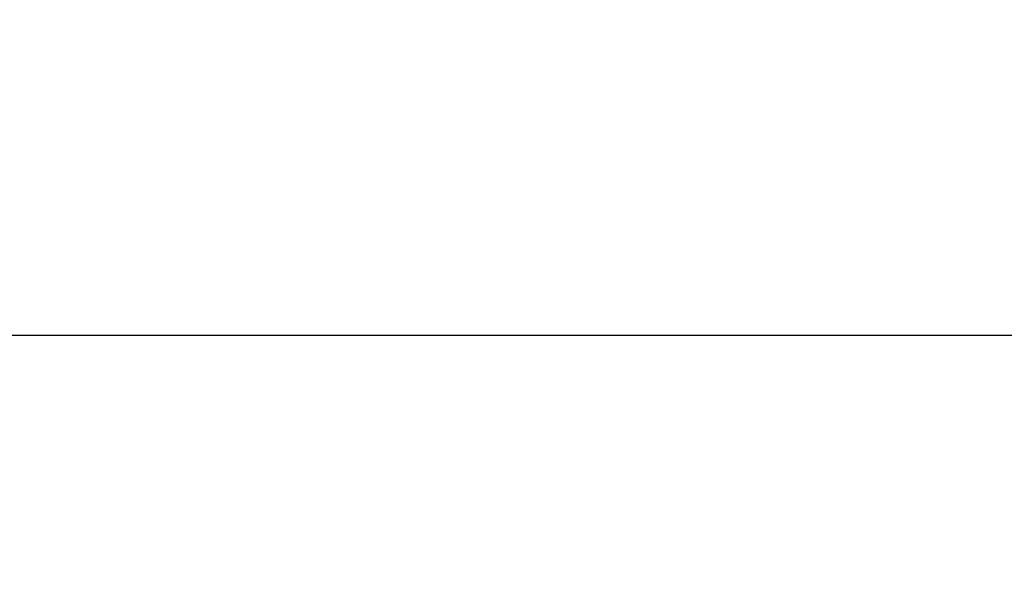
# Model space of a CAD drawing. Header units: feet. Extents: x 0 to 152726, y 0 to 59505.
# Tile 65 of 117: x 152376.15 to 152378.09, y 59281.15 to 59282.28. Entities that reach past the tile are written whole.
import ezdxf
from ezdxf import colors
from ezdxf.entities.mleader import LeaderData, LeaderLine
from ezdxf.math import Vec2, Vec3

# ---------------------------------------------------------------- set-up
doc = ezdxf.new("R2010")
doc.units = ezdxf.units.FT
doc.header["$LTSCALE"] = 0.1
doc.header["$MEASUREMENT"] = 0
doc.layers.add('DR_P_Underdrain', color=252, linetype='Continuous', lineweight=13)
doc.layers.add('L-ANNO-NOTE', color=30, linetype='Continuous')
doc.styles.add('Arial', font='arial.ttf')

# ---------------------------------------------------------------- blocks, each defined once
blk = doc.blocks.new('Bridge plan')
at = {"layer": 'DR_P_Underdrain', "lineweight": -3, "flags": 128}
blk.add_lwpolyline([(1828111.936660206, 711482.9228015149), (1828169.050952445, 711482.926276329)], dxfattribs=at)
blk = doc.blocks.new('Trellis Base')
blk.add_blockref('Bridge plan', (-1675739.0632623, -652201.2630976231))
at = {"layer": 'L-ANNO-NOTE'}
ml = blk.add_multileader_mtext('Standard', dxfattribs=at)
ml.set_content('W. LIVINGSTON AVENUE', color=11, style='Arial')
ml.set_leader_properties()
ml.build(insert=Vec2(0, 0))
ml.multileader.update_dxf_attribs({"has_dogleg": 0, "dogleg_length": 0.36, "arrow_head_size": 1.25, "scale": 10})
ctx = ml.context
ctx.base_point, ctx.scale, ctx.char_height, ctx.arrow_head_size, ctx.landing_gap_size, ctx.plane_origin, ctx.plane_x_axis, ctx.plane_y_axis = Vec3(152493.4333448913, 59387.86988106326), 10, 1.25, 1.25, 0.5, Vec3(152496.4817137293, 59382.31385021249), Vec3(0.2347390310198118, 0.9720584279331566), Vec3(-0.9720584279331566, 0.2347390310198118)
notes = []
notes.append((ctx, [(0, (0, 0, 0), (0, 0), (1, 0), 1, [])]))
ctx.mtext.insert, ctx.mtext.text_direction, ctx.mtext.rotation, ctx.mtext.flow_direction = Vec3(152492.9328174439, 59388.50512407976), Vec3(0.2347390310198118, 0.9720584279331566), 1.333846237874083, 5
ml = blk.add_multileader_mtext('Standard', dxfattribs=at)
ml.set_content('S. FRONT STREET', color=11, style='Arial')
ml.set_leader_properties()
ml.build(insert=Vec2(0, 0))
ml.multileader.update_dxf_attribs({"has_dogleg": 0, "dogleg_length": 0.36, "arrow_head_size": 1.25, "scale": 10})
ctx = ml.context
ctx.base_point, ctx.scale, ctx.char_height, ctx.arrow_head_size, ctx.landing_gap_size, ctx.plane_origin = Vec3(152391.6984540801, 59316.60244546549), 10, 1.25, 1.25, 0.5, Vec3(152387.0132386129, 59312.33503554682)
notes.append((ctx, [(0, (0, 0, 0), (0, 0), (1, 0), 1, [])]))
ctx.mtext.insert, ctx.mtext.flow_direction = Vec3(152392.1984540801, 59317.23810371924), 5
for ctx, leaders in notes:
    for number, flags, end, landing, length, lines in leaders:
        leader = LeaderData()
        leader.index, (leader.has_last_leader_line, leader.has_dogleg_vector, leader.attachment_direction) = number, flags
        leader.last_leader_point, leader.dogleg_vector, leader.dogleg_length = Vec3(end), Vec3(landing), length
        for number, points, colour, breaks in lines:
            line = LeaderLine()
            line.index, line.vertices, line.color, line.breaks = number, Vec3.list(points), colors.encode_raw_color(colour), breaks
            leader.lines.append(line)
        ctx.leaders.append(leader)

msp = doc.modelspace()

# ---------------------------------------------------------------- block references
msp.add_blockref('Trellis Base', (0, 0))

# ---------------------------------------------------------------- next in the draw order: leaders
at = {"layer": 'L-ANNO-NOTE'}
ml = msp.add_multileader_mtext('Standard', dxfattribs=at)
ml.set_content('VERTICAL PANEL MODULE ON BACK OF TRELLIS, TYP OF 5', color=11, style='Arial')
ml.set_leader_properties()
ml.build(insert=Vec2(0, 0))
ml.multileader.update_dxf_attribs({"has_dogleg": 0, "dogleg_length": 0.36, "arrow_head_size": 1.25, "scale": 10})
ctx = ml.context
ctx.base_point, ctx.scale, ctx.char_height, ctx.arrow_head_size, ctx.landing_gap_size, ctx.plane_origin = Vec3(152474.8585207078, 59417.31804131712), 10, 1.25, 1.25, 0.5, Vec3(152470.1733052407, 59413.05063139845)
notes = []
notes.append((ctx, [(0, (0, 0, 0), (0, 0), (1, 0), 1, [])]))
ctx.mtext.insert, ctx.mtext.width, ctx.mtext.flow_direction = Vec3(152475.3585207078, 59417.95369957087), 25.03212493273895, 5
ctx.mtext.has_bg_fill, ctx.mtext.bg_color, ctx.mtext.bg_scale_factor, ctx.mtext.bg_transparency, ctx.mtext.use_window_bg_color = 1, -1027028792, 1.5, 0, 1
for ctx, leaders in notes:
    for number, flags, end, landing, length, lines in leaders:
        leader = LeaderData()
        leader.index, (leader.has_last_leader_line, leader.has_dogleg_vector, leader.attachment_direction) = number, flags
        leader.last_leader_point, leader.dogleg_vector, leader.dogleg_length = Vec3(end), Vec3(landing), length
        for number, points, colour, breaks in lines:
            line = LeaderLine()
            line.index, line.vertices, line.color, line.breaks = number, Vec3.list(points), colors.encode_raw_color(colour), breaks
            leader.lines.append(line)
        ctx.leaders.append(leader)

doc.saveas('drawing.dxf')
